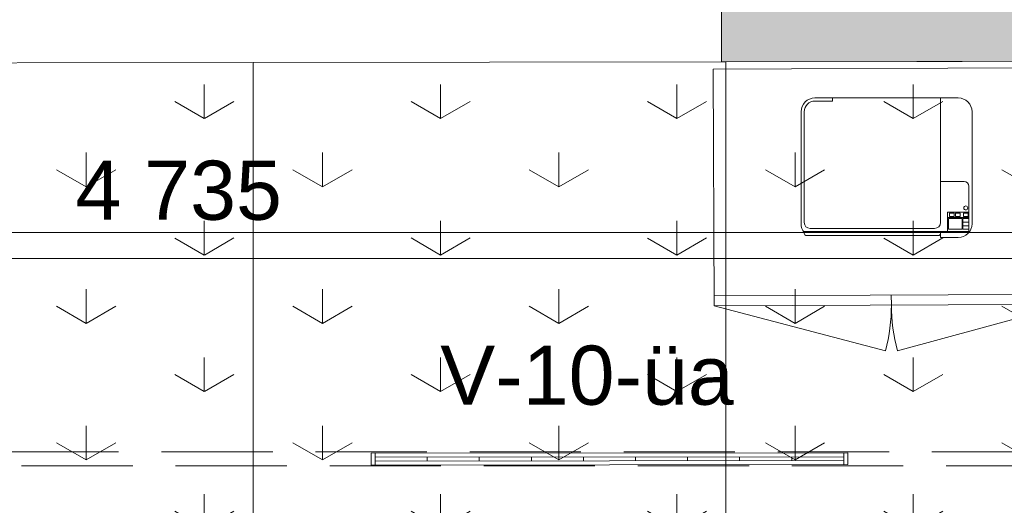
# Model space of a CAD drawing. Header units: millimetres. Extents: x -2532 to 181134, y -4151 to 53885.
# Tile 51 of 165: x 10932 to 13432, y 12529 to 13761. Entities that reach past the tile are written whole.
import ezdxf

# ---------------------------------------------------------------- set-up
doc = ezdxf.new("R2010")
doc.units = ezdxf.units.MM
doc.header["$MEASUREMENT"] = 0
doc.linetypes.add('Hidden Line', pattern=[391.222223, 282.222223, -109])
for name, color, linetype in [('AR - Mööbel', 7, 'Continuous'), ('AR - Seinad SS.ol', 7, 'Continuous'), ('ARCHICAD Doors', 7, 'Continuous'), ('New_SA - ripplaed', 7, 'Continuous'), ('SA - tähistused - valgustus', 7, 'Continuous'), ('SA - valgustid', 7, 'Continuous')]:
    doc.layers.add(name, color=color, linetype=linetype)
for name, color, linetype, lineweight in [('AR - Mööbel_Pen_No__4', 8, 'Continuous', 13), ('AR - Seinad SS.ol_Pen_No__221', 252, 'Continuous', 13), ('ARCHICAD Doors_Pen_No__221', 252, 'Continuous', 13), ('New_SA - ripplaed_Pen_No__207', 5, 'Continuous', 9), ('SA - tähistused - valgustus_Pen_No__105', 30, 'Continuous', 5), ('SA - valgustid_Pen_No__105', 30, 'Continuous', 5)]:
    doc.layers.add(name, color=color, linetype=linetype, lineweight=lineweight)
doc.styles.add('GENERATED_STYLE_3', font='txt')
doc.dimstyles.new('GENERATED_STYLE__2', dxfattribs={"dimtxt": 150, "dimasz": 76, "dimexe": 0.18, "dimexo": 0.0625, "dimgap": 0.09, "dimtad": 1, "dimtih": 1, "dimtoh": 1, "dimdec": 0, "dimzin": 0, "dimdsep": 46, "dimtxsty": 'GENERATED_STYLE_3', "dimblk": 'ARROWHEAD_2', "dimblk1": 'ARROWHEAD_2', "dimblk2": 'ARROWHEAD_2', "dimcen": 0.09, "dimse1": 1, "dimse2": 1, "dimclrd": 256, "dimclre": 256, "dimclrt": 256, "dimadec": 0, "dimazin": 0, "dimtfac": 1, "dimtdec": 4, "dimtmove": 0, "dimatfit": 3, "dimfxl": 0, "dimtolj": 1, "dimtzin": 0, "dimarcsym": 0})
pattern_1 = [(90, (0, 0), (-600, 0), [86.603, -259.808]), (90, (300, 173.2), (-600, 0), [86.603, -259.808]), (30, (0, 0), (-300, 519.615), [86.603, -259.808]), (30, (0, 346.4), (-300, 519.615), [86.603, -259.808]), (150, (0, 0), (300, 519.615), [86.603, -259.808]), (150, (0, 346.4), (300, 519.615), [86.603, -259.808])]

# ---------------------------------------------------------------- blocks, each defined once
blk = doc.blocks.new('Slab_128_1', base_point=(10324.7, 11355.5))
at = {"layer": 'New_SA - ripplaed_Pen_No__207', "linetype": 'Continuous'}
h = blk.add_hatch(dxfattribs=at)
h.set_pattern_fill('Grass_0001', color=256, style=0, pattern_type=2)
h.set_pattern_definition(pattern_1)
h.paths.add_polyline_path([(10324.7, 11355.5), (11524.7, 11355.5), (11524.7, 13155.5), (10324.7, 13155.5)])
at = {"layer": 'New_SA - ripplaed_Pen_No__207', "linetype": 'Continuous', "flags": 128}
blk.add_lwpolyline([(10324.7, 11355.5), (11524.7, 11355.5), (11524.7, 13155.5), (10324.7, 13155.5)], close=True, dxfattribs=at)
blk = doc.blocks.new('Slab_129_1', base_point=(11524.7, 11355.5))
at = {"layer": 'New_SA - ripplaed_Pen_No__207', "linetype": 'Continuous'}
h = blk.add_hatch(dxfattribs=at)
h.set_pattern_fill('Grass_0001', color=256, style=0, pattern_type=2)
h.set_pattern_definition(pattern_1)
h.paths.add_polyline_path([(11524.7, 11355.5), (12724.7, 11355.5), (12724.7, 13155.5), (11524.7, 13155.5)])
at = {"layer": 'New_SA - ripplaed_Pen_No__207', "linetype": 'Continuous', "flags": 128}
blk.add_lwpolyline([(11524.7, 11355.5), (12724.7, 11355.5), (12724.7, 13155.5), (11524.7, 13155.5)], close=True, dxfattribs=at)
blk = doc.blocks.new('Slab_130_1', base_point=(12724.7, 11355.5))
at = {"layer": 'New_SA - ripplaed_Pen_No__207', "linetype": 'Continuous'}
h = blk.add_hatch(dxfattribs=at)
h.set_pattern_fill('Grass_0001', color=256, style=0, pattern_type=2)
h.set_pattern_definition(pattern_1)
h.paths.add_polyline_path([(12724.7, 11355.5), (13924.7, 11355.5), (13924.7, 13155.5), (12724.7, 13155.5)])
at = {"layer": 'New_SA - ripplaed_Pen_No__207', "linetype": 'Continuous', "flags": 128}
blk.add_lwpolyline([(12724.7, 11355.5), (13924.7, 11355.5), (13924.7, 13155.5), (12724.7, 13155.5)], close=True, dxfattribs=at)
blk = doc.blocks.new('Slab_134_1', base_point=(10324.7, 13155.5))
at = {"layer": 'New_SA - ripplaed_Pen_No__207', "linetype": 'Continuous'}
h = blk.add_hatch(dxfattribs=at)
h.set_pattern_fill('Grass_0001', color=256, style=0, pattern_type=2)
h.set_pattern_definition(pattern_1)
h.paths.add_polyline_path([(10324.7, 13155.5), (11524.7, 13155.5), (11524.7, 13652.2), (10324.7, 13650.5)])
at = {"layer": 'New_SA - ripplaed_Pen_No__207', "linetype": 'Continuous', "flags": 128}
blk.add_lwpolyline([(10324.7, 13155.5), (11524.7, 13155.5), (11524.7, 13652.2), (10324.7, 13650.5)], close=True, dxfattribs=at)
blk = doc.blocks.new('Slab_135_1', base_point=(11524.7, 13155.5))
at = {"layer": 'New_SA - ripplaed_Pen_No__207', "linetype": 'Continuous'}
h = blk.add_hatch(dxfattribs=at)
h.set_pattern_fill('Grass_0001', color=256, style=0, pattern_type=2)
h.set_pattern_definition(pattern_1)
h.paths.add_polyline_path([(11524.7, 13155.5), (12724.7, 13155.5), (12724.7, 13653.9), (11524.7, 13652.2)])
at = {"layer": 'New_SA - ripplaed_Pen_No__207', "linetype": 'Continuous', "flags": 128}
blk.add_lwpolyline([(11524.7, 13155.5), (12724.7, 13155.5), (12724.7, 13653.9), (11524.7, 13652.2)], close=True, dxfattribs=at)
blk = doc.blocks.new('Slab_136_1', base_point=(12724.7, 13155.5))
at = {"layer": 'New_SA - ripplaed_Pen_No__207', "linetype": 'Continuous'}
h = blk.add_hatch(dxfattribs=at)
h.set_pattern_fill('Grass_0001', color=256, style=0, pattern_type=2)
h.set_pattern_definition(pattern_1)
h.paths.add_polyline_path([(12724.7, 13155.5), (13924.7, 13155.5), (13924.7, 13655.7), (12724.7, 13653.9)])
at = {"layer": 'New_SA - ripplaed_Pen_No__207', "linetype": 'Continuous', "flags": 128}
blk.add_lwpolyline([(12724.7, 13155.5), (13924.7, 13155.5), (13924.7, 13655.7), (12724.7, 13653.9)], close=True, dxfattribs=at)
blk = doc.blocks.new('Copier Desktop 22')
at = {"layer": 'AR - Mööbel_Pen_No__4', "linetype": 'Continuous'}
for p, q in [((399, 354), (35, 354)), ((80, 354), (80, 38)), ((354, 346), (354, 354)), ((399, 346), (354, 346)), ((0, 319), (0, 35)), ((426, 38), (426, 319)), ((434, 35), (434, 319)), ((8, 12.7), (8, 130)), ((20, 142), (80, 142)), ((8, 64), (62, 64)), ((8, 51), (62, 51)), ((22, 61.5), (9.5, 61.5)), ((9.5, 61.5), (9.5, 53.5)), ((9.5, 53.5), (22, 53.5)), ((22, 53.5), (22, 61.5)), ((42, 61.5), (30, 61.5)), ((30, 61.5), (30, 53.5)), ((30, 53.5), (42, 53.5)), ((42, 53.5), (42, 61.5)), ((57, 61.5), (45, 61.5)), ((45, 61.5), (45, 53.5)), ((45, 53.5), (57, 53.5)), ((57, 53.5), (57, 61.5)), ((62, 15), (62, 64)), ((23, 48), (8, 48)), ((8, 48), (8, 21)), ((8, 39), (23, 39)), ((8, 30), (23, 30)), ((23, 21), (23, 48)), ((60, 48), (25, 48)), ((25, 48), (25, 21)), ((60, 21), (60, 48)), ((8, 21), (23, 21)), ((8, 15), (80, 15)), ((25, 21), (60, 21)), ((35, 0), (80, 0)), ((80, 0), (80, 15)), ((80, 15), (426, 15)), ((80, 15), (80, 11)), ((426, 15), (80, 15)), ((86, 5), (420, 5)), ((95, 23), (411, 23)), ((426, 15), (426, 12.7)), ((426, 11), (426, 15))]:
    blk.add_line(p, q, dxfattribs=at)
blk.add_circle((15.8, 75), 5, dxfattribs=at)
for centre, radius, start, end in [((35, 319), 35, 90, 180), ((399, 319), 35, 0, 90), ((399, 319), 27, 0, 90), ((20, 130), 12, 90, 180), ((35, 35), 35, 180, 270), ((95, 38), 15, 180, 270), ((411, 38), 15, 270, 0), ((399, 35), 35, 320.4823, 0), ((86, 11), 6, 180, 270), ((420, 11), 6, 270, 0)]:
    blk.add_arc(centre, radius, start, end, dxfattribs=at)
blk = doc.blocks.new('Office Cabinet 22')
at = {"layer": 'AR - Mööbel_Pen_No__4', "linetype": 'Continuous'}
for p, q in [((900, 600), (0, 600)), ((0, 600), (0, 0)), ((900, 0), (900, 600)), ((0, 25), (900, 25)), ((0, 0), (0, 25)), ((450, 0), (450, 25)), ((0, 0), (900, 0)), ((0, 0), (434.7, -116.5)), ((900, 0), (465.3, -116.5))]:
    blk.add_line(p, q, dxfattribs=at)
for centre, start, end in [((0, 0), 345, 0), ((900, 0), 180, 195)]:
    blk.add_arc(centre, 450, start, end, dxfattribs=at)
blk = doc.blocks.new('Fluorescent Lamp 22')
at = {"layer": 'SA - valgustid_Pen_No__105', "linetype": 'Continuous'}
for p, q in [((1210, 30), (0, 30)), ((0, 30), (0, 0)), ((10, 0), (10, 30)), ((1200, 0), (1200, 30)), ((1210, 0), (1210, 30)), ((0, 0), (1210, 0)), ((10, 20), (1200, 20)), ((10, 10), (10, 20)), ((10, 20), (1200, 20)), ((10, 10), (1200, 10)), ((10, 10), (1200, 10)), ((142.2, 10), (142.2, 20)), ((274.4, 10), (274.4, 20)), ((406.7, 10), (406.7, 20)), ((538.9, 10), (538.9, 20)), ((671.1, 10), (671.1, 20)), ((803.3, 10), (803.3, 20)), ((935.6, 10), (935.6, 20)), ((1067.8, 10), (1067.8, 20)), ((1200, 10), (1200, 20))]:
    blk.add_line(p, q, dxfattribs=at)
blk = doc.blocks.new('Beam_207_1', base_point=(8962.3, 12647))
at = {"layer": 'SA - valgustid_Pen_No__105', "linetype": 'Hidden Line'}
for p, q in [((8944.4, 12664.9), (13714.7, 12664.9)), ((8980.2, 12629.1), (13678.9, 12629.1))]:
    blk.add_line(p, q, dxfattribs=at)
blk = doc.blocks.new('*D2157')
at = {"layer": 'SA - tähistused - valgustus_Pen_No__105', "linetype": 'Continuous'}
for p, q in [((8962.3, 13146.3), (8962.3, 13296.3)), ((13696.8, 13146.3), (13696.8, 13296.3)), ((8991.1, 13271.3), (8933.4, 13171.3)), ((13667.9, 13171.3), (13725.7, 13271.3)), ((8962.3, 13221.3), (13696.8, 13221.3)), ((13696.8, 13221.3), (13745.7, 13221.3))]:
    blk.add_line(p, q, dxfattribs=at)
at = {"layer": 'SA - tähistused - valgustus_Pen_No__105', "insert": (11073.1, 13251.3), "char_height": 150, "attachment_point": 7, "style": 'GENERATED_STYLE_3'}
blk.add_mtext('\\A1;{\\pql;\\fArial|b0|i0|c0|p34;4\xa0735}', dxfattribs=at)
blk = doc.blocks.new('ARROWHEAD_2')
at = {"linetype": 'Continuous'}
for p, q in [((-0.378, -0.655), (0.378, 0.655)), ((0, 0), (-1, 0))]:
    blk.add_line(p, q, dxfattribs=at)
blk = doc.blocks.new('Label_335_1', base_point=(12392.9, 12632.8))
at = {"layer": 'SA - tähistused - valgustus_Pen_No__105', "insert": (11999.3, 12934.3), "char_height": 150, "attachment_point": 1, "style": 'GENERATED_STYLE_3'}
blk.add_mtext('\\A1;{\\pql;\\pt0,105000;\\fArial|b0|i0|c0|p34;V-10-üa\\fArial|b0|i0|c0|p34;\\A1{\\H.66x;\\S^  ;}\\fArial|b0|i0|c0|p34;\\fArial|b0|i0|c0|p34;\\A1{\\H.66x;\\S^  ;}\\fArial|b0|i0|c0|p34; \\fArial|b0|i0|c0|p34;\\fArial|b0|i0|c0|p34;\\fArial|b0|i0|c0|p34;\\fArial|b0|i0|c0|p34;\\fArial|b0|i0|c0|p34;\\fArial|b0|i0|c0|p34;\\fArial|b0|i0|c0|p34;\\fArial|b0|i0|c0|p34;\\fArial|b0|i0|c0|p34;\\fArial|b0|i0|c0|p34;\\fArial|b0|i0|c0|p34;\\fArial|b0|i0|c0|p34;\\fArial|b0|i0|c0|p34;\\fArial|b0|i0|c0|p34;\\fArial|b0|i0|c0|p34;\\fArial|b0|i0|c0|p34;\\fArial|b0|i0|c0|p34;\\fArial|b0|i0|c0|p34;\\fArial|b0|i0|c0|p34;\\fArial|b0|i0|c0|p34;\\fArial|b0|i0|c0|p34;\\fArial|b0|i0|c0|p34;\\fArial|b0|i0|c0|p34;\\fArial|b0|i0|c0|p34;\\fArial|b0|i0|c0|p34;\\fArial|b0|i0|c0|p34;\\fArial|b0|i0|c0|p34;\\fArial|b0|i0|c0|p34;\\fArial|b0|i0|c0|p34;\\fArial|b0|i0|c0|p34;\\fArial|b0|i0|c0|p34;\\fArial|b0|i0|c0|p34;\\fArial|b0|i0|c0|p34;\\fArial|b0|i0|c0|p34;\\fArial|b0|i0|c0|p34;\\fArial|b0|i0|c0|p34;\\fArial|b0|i0|c0|p34;\\fArial|b0|i0|c0|p34;\\fArial|b0|i0|c0|p34;\\fArial|b0|i0|c0|p34;\\fArial|b0|i0|c0|p34;\\fArial|b0|i0|c0|p34;\\fArial|b0|i0|c0|p34;}', dxfattribs=at)
blk = doc.blocks.new('New Door 8')
at = {"layer": 'ARCHICAD Doors_Pen_No__221', "linetype": 'Continuous'}
blk.add_hatch(color=256, dxfattribs=at).paths.add_polyline_path([(1816.7, 720), (1816.6, 720), (1816.6, 0), (1816.7, 0)])
for p, q in [((1816.6, 720), (1816.6, 0)), ((1816.6, 0), (1816.7, 0))]:
    blk.add_line(p, q, dxfattribs=at)
blk = doc.blocks.new('Wall_364_1', base_point=(8796.5, 13648.3))
at = {"layer": 'AR - Seinad SS.ol_Pen_No__221', "linetype": 'Continuous'}
blk.add_hatch(color=256, dxfattribs=at).paths.add_polyline_path([(12712.8, 14374.3), (12713.9, 13654.3), (15283.8, 13658.2), (15282.7, 14378.2)])
at = {"layer": 'AR - Seinad SS.ol_Pen_No__221', "linetype": 'Continuous', "flags": 128}
blk.add_lwpolyline([(12713.9, 13654.3), (14697, 13657.3)], dxfattribs=at)
at = {"layer": 'ARCHICAD Doors', "linetype": 'Continuous', "zscale": 1000, "rotation": 0.08691170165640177}
blk.add_blockref('New Door 8', (10897.2, 13651.5), dxfattribs=at)

msp = doc.modelspace()

# ---------------------------------------------------------------- block references
at = {"layer": 'AR - Mööbel', "linetype": 'Continuous', "zscale": 1000, "rotation": 0.2418528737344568}
msp.add_blockref('Office Cabinet 22', (12694.8, 13035.6), dxfattribs=at)
at = {"layer": 'AR - Mööbel', "linetype": 'Continuous', "xscale": -1, "zscale": 1000}
msp.add_blockref('Copier Desktop 22', (13349.6, 13208.5), dxfattribs=at)
at = {"layer": 'AR - Seinad SS.ol'}
msp.add_blockref('Wall_364_1', (8796.5, 13648.3), dxfattribs=at)
at = {"layer": 'New_SA - ripplaed', "linetype": 'Continuous'}
for name, p in [('Slab_134_1', (10324.7, 13155.5)), ('Slab_135_1', (11524.7, 13155.5)), ('Slab_136_1', (12724.7, 13155.5)), ('Slab_128_1', (10324.7, 11355.5)), ('Slab_129_1', (11524.7, 11355.5)), ('Slab_130_1', (12724.7, 11355.5))]:
    msp.add_blockref(name, p, dxfattribs=at)
at = {"layer": 'SA - tähistused - valgustus', "linetype": 'Continuous'}
msp.add_blockref('Label_335_1', (12392.9, 12632.8), dxfattribs=at)
at = {"layer": 'SA - valgustid'}
msp.add_blockref('Beam_207_1', (8962.3, 12647), dxfattribs=at)
at = {"layer": 'SA - valgustid', "linetype": 'Continuous', "zscale": 1000, "rotation": 0.0564955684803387}
msp.add_blockref('Fluorescent Lamp 22', (11824, 12631.4), dxfattribs=at)

# ---------------------------------------------------------------- dimensions: what is measured, and where the dimension line sits
at = {"layer": 'SA - tähistused - valgustus', "linetype": 'Continuous'}
dim = msp.add_linear_dim(base=(13696.7937, 13221.3152), p1=(8962.2543, 12646.9981), p2=(13696.7937, 12646.9981), dimstyle='GENERATED_STYLE__2', dxfattribs=at)
dim.commit()
dim.dimension.update_dxf_attribs({"geometry": '*D2157', "text_midpoint": (11337.0675, 13326.3152), "dimtype": 160})

doc.saveas('drawing.dxf')
